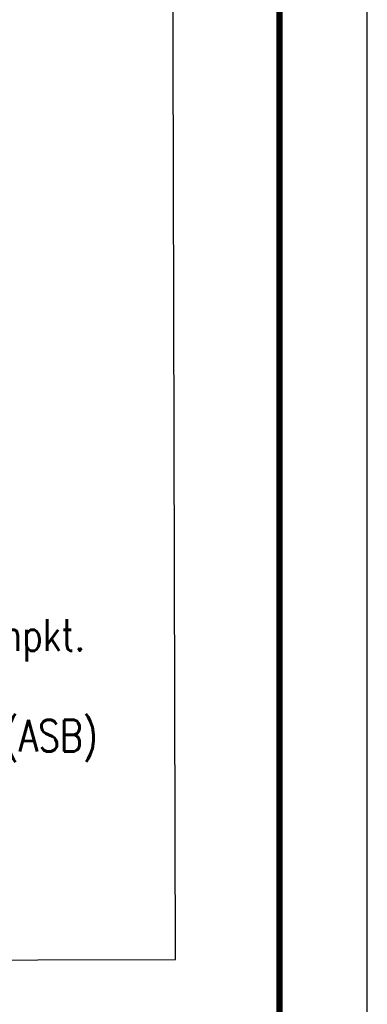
# Model space of a CAD drawing. Extents: x 0 to 1135, y 0 to 420.
# Tile 64 of 80: x 1115 to 1135, y 115 to 171. Entities that reach past the tile are written whole.
import ezdxf

# ---------------------------------------------------------------- set-up
doc = ezdxf.new("R2010")
doc.units = 0
doc.header["$LTSCALE"] = 2
doc.header["$MEASUREMENT"] = 0
doc.linetypes.add('AUSGEZOGEN', pattern=[0])
for name, color, linetype in [('LEGENDE', 7, 'AUSGEZOGEN'), ('MULDE', 8, 'AUSGEZOGEN'), ('RAHMEN', 250, 'AUSGEZOGEN')]:
    doc.layers.add(name, color=color, linetype=linetype)
doc.styles.add('ROMANS', font='romans.shx', dxfattribs={"width": 0.8})

msp = doc.modelspace()

# ---------------------------------------------------------------- linework, layer by layer
at = {"layer": 'LEGENDE'}
msp.add_lwpolyline([(1030.061, 117.083), (1124.072, 117.324), (1123.635, 287.473), (1029.624, 287.231)], close=True, dxfattribs=at)
at = {"layer": 'MULDE'}
msp.add_lwpolyline([(402.166, 240.739, 0.000005), (413.432, 240.736, 0.000006), (421.553, 240.734, 0), (450.359, 240.727, 0.000007), (451.858, 240.727), (463.169, 240.725, 0.000006), (493.058, 240.719, 0.000025), (500.112, 240.719, 0.000589), (500.474, 240.719, 0.000017), (513.159, 240.748, 0.001441), (540.28, 240.89, -0.004051), (549.925, 240.89, -0.002327), (552.304, 240.86, 0.000509), (563.184, 240.682, 0.000608), (574.057, 240.528, 0.011247), (574.645, 240.534, 0.026637), (574.657, 240.535, 0.000678), (575.137, 240.602, 0.037681), (577.069, 241.027, 0.034266), (579.104, 241.795)], format="xyb", dxfattribs=at)
at = {"layer": 'RAHMEN'}
msp.add_line((1135, 0), (1135, 420), dxfattribs=at)
at = {"layer": 'RAHMEN', "const_width": 0.35}
msp.add_lwpolyline([(25, 5), (1130, 5), (1130, 415), (25, 415), (25, 5)], dxfattribs=at)

# ---------------------------------------------------------------- texts
at = {"layer": 'LEGENDE', "style": 'ROMANS', "width": 0.8}
for s, p in [('Fb.-Tiefpkt./-Hochpkt.', (1096.162, 134.829)), ('Bauwerksnummer (ASB)', (1096.331, 129.101))]:
    msp.add_text(s, height=1.8, rotation=0.1472, dxfattribs=at).set_placement(p)

doc.saveas('drawing.dxf')
